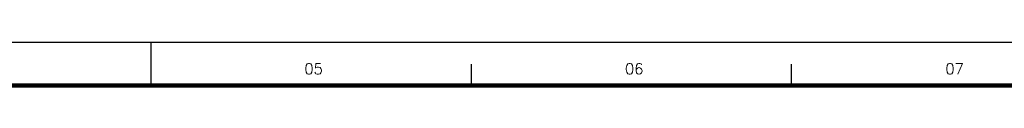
# Model space of a CAD drawing. Header units: millimetres. Extents: x 664 to 730045, y -4 to 80.
# Tile 42 of 78: x 690.915 to 713.743, y 79.42 to 80.42. Entities that reach past the tile are written whole.
import ezdxf

# ---------------------------------------------------------------- set-up
doc = ezdxf.new("R2010")
doc.units = ezdxf.units.MM
doc.header["$MEASUREMENT"] = 0
doc.layers.add('Margem', color=4, linetype='Continuous')
doc.styles.add('ROMANS', font='ROMANS')

msp = doc.modelspace()

# ---------------------------------------------------------------- linework, layer by layer
at = {"layer": 'Margem', "color": 1}
for p, q in [((783.0538, 80.4197), (664.2538, 80.4197)), ((693.9538, 80.4197), (693.9538, 79.4197)), ((701.3788, 79.9197), (701.3788, 79.4197)), ((708.8038, 79.9197), (708.8038, 79.4197))]:
    msp.add_line(p, q, dxfattribs=at)
at = {"layer": 'Margem', "lineweight": 100}
msp.add_line((666.7538, 79.4197), (782.0538, 79.4197), dxfattribs=at)

# ---------------------------------------------------------------- texts
at = {"layer": 'Margem', "color": 1, "char_height": 0.25, "width": 1.479069, "attachment_point": 8, "line_spacing_factor": 0.798, "style": 'ROMANS'}
for s, insert in [('05', (697.7277, 79.6828)), ('06', (705.1619, 79.6828)), ('07', (712.5895, 79.6828))]:
    msp.add_mtext(s, dxfattribs=dict(at, insert=insert))

doc.saveas('drawing.dxf')
